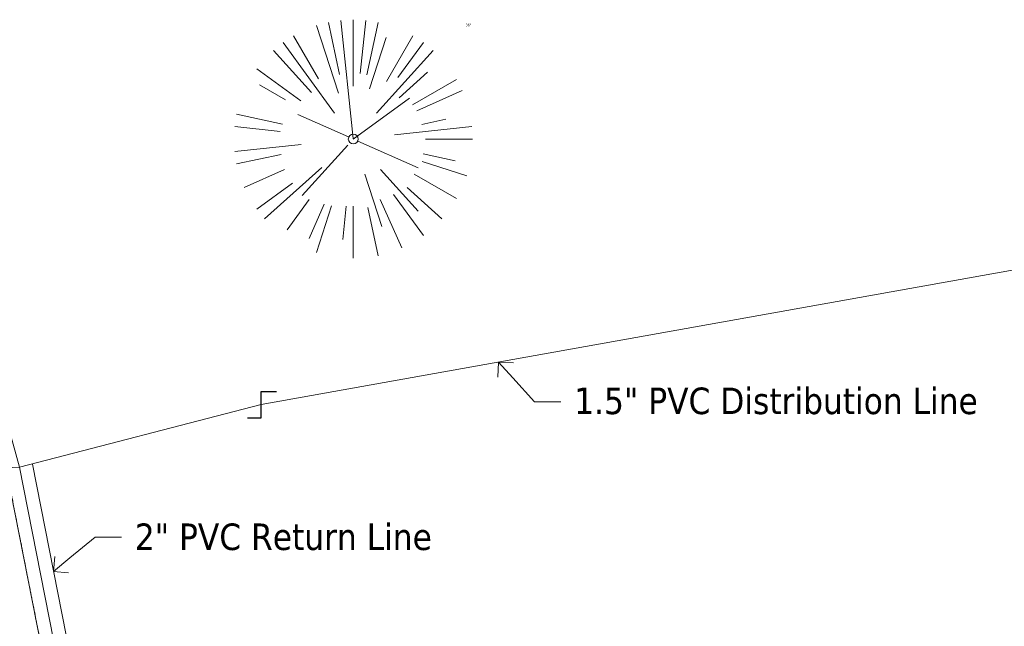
# Model space of a CAD drawing. Header units: feet. Extents: x 1133447 to 1140710, y 647622 to 649877.
# Tile 47 of 84: x 1134717 to 1134866, y 648701 to 648793. Entities that reach past the tile are written whole.
import ezdxf
from ezdxf import colors
from ezdxf.entities.mleader import LeaderData, LeaderLine
from ezdxf.lldxf.tags import DXFTag
from ezdxf.math import Vec2, Vec3

# ---------------------------------------------------------------- set-up
doc = ezdxf.new("R2010")
doc.units = ezdxf.units.FT
doc.header["$MEASUREMENT"] = 0
doc.linetypes.add('PHANTOM2', pattern=[1.25, 0.625, -0.125, 0.125, -0.125, 0.125, -0.125])
for name, color, linetype in [('C-PRKG-ASPH', 8, 'Continuous'), ('G-XREF', 7, 'Continuous'), ('V-UTIL-WATR-STRC', 8, 'Continuous')]:
    doc.layers.add(name, color=color, linetype=linetype)
doc.layers.add('V-ANNO-TEXT', color=7, linetype='Continuous', lineweight=13, plot=False)
for name, color, linetype, lineweight in [('V-SITE-VEGE', 8, 'Continuous', 18), ('V-SITE-VEGE-TEXT', 8, 'Continuous', 18), ('V-UTIL-WATR-LINE', 8, 'WATER', 15)]:
    doc.layers.add(name, color=color, linetype=linetype, lineweight=lineweight)
doc.styles.add('SEI-Dim & Leader', font='tahoma.ttf')
doc.styles.get("Standard").update_dxf_attribs({"font": 'arial.ttf'})
tags = doc.linetypes.add('WATER', pattern='A,1.5,-0.2,["W",Standard,S=0.08,R=0,X=-0.1,Y=-0.04],-0.05', length=1.75).pattern_tags.tags
tags[6] = DXFTag(74, 10)

# ---------------------------------------------------------------- blocks, each defined once
blk = doc.blocks.new('V-UTIL-WATR-Valve')
for p, q in [((0, 0.0484), (0.0556, 0.0484)), ((0, -0.0484), (0, 0.0484)), ((-0.0494, -0.0484), (0, -0.0484))]:
    blk.add_line(p, q)
blk = doc.blocks.new('*U966', base_point=(1134753.653, 648734.572))
at = {"xscale": 41.34403091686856, "yscale": 41.34403091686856, "zscale": 41.34403091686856}
blk.add_blockref('V-UTIL-WATR-Valve', (1134753.653, 648734.572), dxfattribs=at)
blk = doc.blocks.new('_Open90')
at = {"color": 0, "linetype": 'ByBlock', "lineweight": -2}
for p, q in [((-0.5, 0.5), (0, 0)), ((0, 0), (-1, 0)), ((0, 0), (-0.5, -0.5))]:
    blk.add_line(p, q, dxfattribs=at)
blk = doc.blocks.new('*U1019', base_point=(1134753.653, 648734.572))
at = {"xscale": 41.34403091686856, "yscale": 41.34403091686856, "zscale": 41.34403091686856}
blk.add_blockref('V-UTIL-WATR-Valve', (1134753.653, 648734.572), dxfattribs=at)
blk = doc.blocks.new('V-SITE-VEGE-Coniferious Tree 2')
at = {"color": 0, "linetype": 'ByBlock'}
for p, q in [((-0.0003, 0.0026), (-0.0523, 0.4973)), ((0, 0.2219), (0, 0.5)), ((0.0289, 0.2753), (0.0522, 0.4973)), ((-0.0626, 0.1926), (-0.1545, 0.4755)), ((-0.0575, 0.2704), (-0.104, 0.4891)), ((0.0572, 0.2693), (0.1039, 0.4891)), ((-0.146, 0.2528), (-0.25, 0.433)), ((0.0685, 0.211), (0.1382, 0.4256)), ((0.1391, 0.2411), (0.25, 0.433)), ((-0.1757, 0.1951), (-0.3346, 0.3716)), ((-0.0791, 0.1089), (-0.2939, 0.4045)), ((0.0978, 0.1086), (0.3345, 0.3716)), ((0.1869, 0.2573), (0.2939, 0.4045)), ((-0.2201, 0.1599), (-0.4046, 0.2939)), ((0.192, 0.1729), (0.3116, 0.2806)), ((0.2488, 0.1436), (0.433, 0.25)), ((-0.2844, 0.1642), (-0.3931, 0.227)), ((-0.0009, -0.0007), (0.235, 0.1707)), ((0.2659, 0.1184), (0.4568, 0.2034)), ((-0.2961, 0.0629), (-0.4891, 0.1039)), ((-0.0199, 0.0089), (-0.2319, 0.1032)), ((0.2873, 0.0611), (0.3885, 0.0826)), ((-0.306, 0.0322), (-0.4973, 0.0523)), ((0.1731, 0.0182), (0.4972, 0.0523)), ((0.3025, 0), (0.5, 0)), ((-0.2183, -0.0229), (-0.4973, -0.0523)), ((-0.023, -0.0255), (-0.2138, -0.2374)), ((0.0185, -0.0083), (0.272, -0.1211)), ((-0.3022, -0.0642), (-0.4891, -0.1039)), ((0.2936, -0.0624), (0.4274, -0.0908)), ((-0.132, -0.1189), (-0.3716, -0.3346)), ((0.2891, -0.094), (0.4755, -0.1545)), ((-0.2881, -0.1283), (-0.4568, -0.2034)), ((0.0478, -0.1473), (0.1192, -0.3671)), ((0.1144, -0.1271), (0.2718, -0.3019)), ((0.2555, -0.1475), (0.433, -0.25)), ((-0.2545, -0.1849), (-0.4046, -0.2939)), ((0.2254, -0.2029), (0.3716, -0.3346)), ((0.1689, -0.2325), (0.2939, -0.4045)), ((-0.1843, -0.2536), (-0.2767, -0.3808)), ((-0.1214, -0.2725), (-0.1856, -0.4168)), ((-0.091, -0.2799), (-0.1545, -0.4755)), ((-0.0297, -0.2818), (-0.0443, -0.4216)), ((0, -0.2818), (0, -0.5)), ((0.061, -0.2873), (0.1039, -0.4891)), ((0.1131, -0.2541), (0.2033, -0.4568))]:
    blk.add_line(p, q, dxfattribs=at)
blk.add_circle((0, 0), 0.0208)
blk = doc.blocks.new('C_PHTCH-PACTOLA_02403811')
at = {"layer": 'C-PRKG-ASPH'}
h = blk.add_hatch(dxfattribs=at)
h.set_pattern_fill('ANSI31', color=256, scale=10, angle=70)
edge = h.paths.add_edge_path(flags=16)
edge.add_arc((1135093.57, 648760.36), 542, 143.5704, 153.2664, ccw=False)
edge.add_arc((1135093.57, 648760.36), 542, 133.8743, 143.5704, ccw=False)
edge.add_line((1134717.92, 649151.06), (1134791.74, 649222.04))
edge.add_arc((1134924.81, 649083.64), 192, 124.3358, 133.8743, ccw=False)
edge.add_line((1134816.52, 649242.18), (1134837.54, 649256.54))
edge.add_arc((1134886.61, 649184.7), 87, 64.8666, 124.3358, ccw=False)
edge.add_line((1134923.57, 649263.47), (1134945.86, 649253.01))
edge.add_arc((1134736.9, 648807.59), 492, 56.4591, 64.8666, ccw=False)
edge.add_line((1135008.74, 649217.67), (1135070.9, 649176.46))
edge.add_arc((1135036.64, 649124.78), 62, -10.868, 56.4591, ccw=False)
edge.add_line((1135097.53, 649113.09), (1135091.83, 649083.4))
edge.add_arc((1135001.48, 649100.74), 92, 337.8486, 349.132, ccw=False)
edge.add_line((1135086.69, 649066.05), (1135029.44, 648925.41))
edge.add_arc((1134573.75, 649110.92), 492, 335.736, 337.8486, ccw=False)
edge.add_line((1135022.29, 648908.74), (1134970.11, 648792.98))
edge.add_line((1134970.11, 648792.98), (1134955.07, 648759.62))
edge.add_arc((1134506.53, 648961.81), 492, 331.3466, 335.736, ccw=False)
edge.add_line((1134938.28, 648725.89), (1134902.77, 648660.9))
edge.add_arc((1134778.16, 648728.99), 142, 305.9573, 331.3466, ccw=False)
edge.add_line((1134861.54, 648614.05), (1134757.48, 648538.57))
edge.add_arc((1134835.58, 648430.91), 133, 125.9573, 166.4172)
edge.add_arc((1134672.28, 648470.36), 35, 244.1086, 346.4172, ccw=False)
edge.add_arc((1134691.46, 648509.91), 78.96, 214.9055, 244.1168, ccw=False)
edge.add_line((1134626.71, 648464.73), (1134623.06, 648469.96))
edge.add_arc((1134821.51, 648608.47), 242, 191.1168, 214.9138, ccw=False)
edge.add_line((1134584.05, 648561.81), (1134566.4, 648651.59))
edge.add_arc((1135049.17, 648746.46), 492, 187.9519, 191.1168, ccw=False)
edge.add_line((1134561.9, 648678.39), (1134552.83, 648743.38))
edge.add_arc((1134842.02, 648783.77), 292, 166.3961, 187.9519, ccw=False)
edge.add_line((1134558.21, 648852.45), (1134566.77, 648887.84))
edge.add_arc((1135093.57, 648760.36), 542, 158.0478, 166.3961, ccw=False)
edge.add_arc((1135093.57, 648760.36), 542, 153.2664, 158.0478, ccw=False)
edge = h.paths.add_edge_path()
edge.add_line((1134664.93, 648091.02), (1134641.75, 648097.24))
edge.add_arc((1135131.44, 647965.88), 507, 154.1155, 164.9841, ccw=False)
edge.add_arc((1135131.44, 647965.88), 507, 153.4315, 154.1155, ccw=False)
edge.add_arc((1134241.51, 648410.91), 488, 333.4315, 338.6384)
edge.add_line((1134695.99, 648233.15), (1134704.11, 648253.93))
edge.add_arc((1134529.03, 648322.41), 188, 338.6384, 377.1955)
edge.add_arc((1134651.31, 648360.25), 60, 17.1955, 74.9727)
edge.add_line((1134666.86, 648418.2), (1134661.5, 648419.81))
edge.add_arc((1134691.49, 648509.95), 95, 223.9419, 251.5981, ccw=False)
edge.add_arc((1134691.54, 648509.98), 95.06, 214.9166, 223.9393, ccw=False)
edge.add_line((1134613.59, 648455.57), (1134609.94, 648460.8))
edge.add_arc((1134821.51, 648608.47), 258, 191.1168, 214.9138, ccw=False)
edge.add_line((1134568.35, 648558.72), (1134550.7, 648648.51))
edge.add_arc((1135049.17, 648746.46), 508, 187.9519, 191.1168, ccw=False)
edge.add_line((1134546.06, 648676.18), (1134536.98, 648741.16))
edge.add_arc((1134842.02, 648783.77), 308, 166.3961, 187.9519, ccw=False)
edge.add_line((1134542.66, 648856.22), (1134551.22, 648891.6))
edge.add_arc((1135093.57, 648760.36), 558, 163.9213, 166.3961, ccw=False)
edge.add_arc((1134538.18, 648920.44), 20, 343.9213, 402.7699)
edge.add_line((1134552.86, 648934.02), (1134533.45, 648955.01))
edge.add_arc((1135093.57, 648760.36), 592.98, 146.01874, 160.8371, ccw=False)
edge.add_line((1134601.86, 649091.79), (1134616.58, 649064.03))
edge.add_arc((1134621, 649066.38), 5, 207.9516, 327.0741)
edge.add_arc((1135093.57, 648760.36), 558, 133.8743, 147.0741, ccw=False)
edge.add_line((1134706.83, 649162.6), (1134780.65, 649233.58))
edge.add_arc((1134924.81, 649083.64), 208, 124.3358, 133.8743, ccw=False)
edge.add_line((1134807.49, 649255.39), (1134828.52, 649269.75))
edge.add_arc((1134886.61, 649184.7), 103, 64.8666, 124.3358, ccw=False)
edge.add_line((1134930.36, 649277.95), (1134952.66, 649267.49))
edge.add_arc((1134736.9, 648807.59), 508, 56.4591, 64.8666, ccw=False)
edge.add_line((1135017.58, 649231), (1135079.74, 649189.8))
edge.add_arc((1135036.64, 649124.78), 78, -10.868, 56.4591, ccw=False)
edge.add_line((1135113.25, 649110.08), (1135107.54, 649080.38))
edge.add_arc((1135001.48, 649100.74), 108, 337.8486, 349.132, ccw=False)
edge.add_line((1135101.51, 649060.02), (1135044.25, 648919.38))
edge.add_arc((1134573.75, 649110.92), 508, 335.736, 337.8486, ccw=False)
edge.add_line((1135036.87, 648902.16), (1134969.66, 648753.05))
edge.add_arc((1134506.53, 648961.81), 508, 331.3466, 335.736, ccw=False)
edge.add_line((1134952.32, 648718.22), (1134916.81, 648653.23))
edge.add_arc((1134778.16, 648728.99), 158, 305.9573, 331.3466, ccw=False)
edge.add_line((1134870.94, 648601.1), (1134766.88, 648525.62))
edge.add_arc((1134835.58, 648430.91), 117, 125.9573, 162.2649)
edge.add_arc((1134752.71, 648457.41), 30, 162.2649, 196.8024)
edge.add_arc((1134835.58, 648430.91), 113, 170.9217, 197.5477)
edge.add_line((1134727.84, 648396.84), (1134731.16, 648386.32))
edge.add_arc((1134529.03, 648322.41), 212, 11.3401, 17.5477, ccw=False)
edge.add_arc((1134529.06, 648322.4), 211.97, -20.6491, 11.3422, ccw=False)
edge.add_arc((1134759.87, 648235.31), 34.72, 159.1872, 239.4136)
edge.add_line((1134742.2, 648205.42), (1134709.51, 648185.7))
edge.add_line((1134709.51, 648185.7), (1134699, 648181.01))
edge.add_arc((1135131.44, 647965.88), 483, 153.5512, 164.9841)
h = blk.add_hatch(dxfattribs=at)
h.set_pattern_fill('ANSI31', color=256, scale=10, angle=70)
edge = h.paths.add_edge_path()
edge.add_arc((1134528.12, 648951.57), 468.12, 332.7083, 335.7919)
edge.add_line((1134955.07, 648759.62), (1134970.11, 648792.98))
edge.add_arc((1134854.66, 648781.61), 116, 5.6217, 27.2539)
edge.add_line((1134957.79, 648834.73), (1134921.93, 648904.35))
edge.add_arc((1134737.02, 648809.1), 208, 27.2539, 94.1168)
edge.add_line((1134722.09, 649016.56), (1134632.5, 649010.11))
edge.add_arc((1134637.24, 648944.28), 66, 94.1168, 114.8502)
edge.add_arc((1135093.57, 648760.36), 542, 153.2664, 158.0478)
edge.add_arc((1134637.24, 648944.28), 50, 94.1168, 158.0478, ccw=False)
edge.add_line((1134633.65, 648994.15), (1134723.23, 649000.6))
edge.add_arc((1134737.02, 648809.1), 192, 27.2539, 94.1168, ccw=False)
edge.add_line((1134907.7, 648897.02), (1134943.56, 648827.41))
edge.add_arc((1134854.66, 648781.61), 100, -26.5394, 27.2539, ccw=False)
blk = doc.blocks.new('C_XBASE-PACTOLA_02403811')
at = {"layer": 'V-UTIL-WATR-LINE', "ltscale": 0.75, "flags": 128}
blk.add_lwpolyline([(1134856.6, 648010.1), (1134824.59, 648169.4), (1134824.4, 648170.45), (1134715.22, 648724.68), (1134627.69, 649042.71), (1134623.1, 649060.49), (1134614.19, 649111.86), (1134603.32, 649126.01)], dxfattribs=at)
at = {"layer": 'V-UTIL-WATR-LINE', "linetype": 'PHANTOM2', "ltscale": 0.75, "flags": 128}
blk.add_lwpolyline([(1134856.6, 648010.1), (1134824.59, 648169.4), (1134824.4, 648170.45), (1134715.22, 648724.68), (1134627.69, 649042.71), (1134623.1, 649060.49), (1134614.19, 649111.86), (1134603.32, 649126.01)], dxfattribs=at)
at = {"layer": 'V-UTIL-WATR-LINE', "flags": 128}
for points in [[(1134858.56, 648010.49), (1134826.55, 648169.78), (1134826.36, 648170.82), (1134717.16, 648725.14), (1134629.62, 649043.23), (1134625.05, 649060.91), (1134616.07, 649112.68), (1134604.91, 649127.23)], [(1134591.1, 648882.28), (1134535.17, 648864.35), (1134533.85, 648857.05), (1134522.21, 648792.11), (1134626.05, 648720.74), (1134717.16, 648725.14), (1134753.65, 648734.57), (1134963.23, 648772.06), (1135008.67, 648766.44)], [(1134860.52, 648010.88), (1134828.52, 648170.15), (1134828.33, 648171.19), (1134719.11, 648725.6), (1134719.1, 648725.64)]]:
    blk.add_lwpolyline(points, dxfattribs=at)
at = {"layer": 'V-SITE-VEGE', "xscale": 35.99956513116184, "yscale": 35.99956513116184, "zscale": 35.99956513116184}
blk.add_blockref('V-SITE-VEGE-Coniferious Tree 2', (1134767.55, 648774.65), dxfattribs=at)
at = {"layer": 'V-UTIL-WATR-STRC'}
for name in ['*U966', '*U1019']:
    blk.add_blockref(name, (1134753.65, 648734.57), dxfattribs=at)
at = {"layer": 'V-UTIL-WATR-STRC', "xscale": 41.34403091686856, "yscale": 41.34403091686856, "zscale": 41.34403091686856}
blk.add_blockref('V-UTIL-WATR-Valve', (1134753.65, 648734.57), dxfattribs=at)
at = {"layer": 'V-SITE-VEGE-TEXT', "insert": (1134784.5, 648791.65), "char_height": 0.4, "attachment_point": 7, "style": 'SEI-Dim & Leader'}
blk.add_mtext('36"', dxfattribs=at)
at = {"layer": 'V-ANNO-TEXT'}
ml = blk.add_multileader_mtext('Standard', dxfattribs=at)
ml.set_content('1.5" PVC Distribution Line', color=256, style='SEI-Dim & Leader')
ml.set_leader_properties(color=256, linetype='ByLayer', lineweight=-1)
ml.set_arrow_properties(name='OPEN90')
ml.build(insert=Vec2(0, 0))
ml.multileader.update_dxf_attribs({"text_left_attachment_type": 2, "text_right_attachment_type": 2, "dogleg_length": 0.1, "arrow_head_size": 3.2, "scale": 40})
ctx = ml.context
ctx.base_point, ctx.scale, ctx.arrow_head_size, ctx.plane_origin = Vec3(1134798.9, 648735.01), 40, 3.2, Vec3(1134789.47, 648740.98)
ctx.left_attachment, ctx.right_attachment = 2, 2
notes = []
notes.append((ctx, [(0, (1, 1, 0), (1134794.9, 648735.01), (1, 0), 4, [(0, [(1134789.47, 648740.98)], 0, [])])]))
ctx.mtext.insert, ctx.mtext.flow_direction = Vec3(1134800.9, 648737.14), 5
ml = blk.add_multileader_mtext('Standard', dxfattribs=at)
ml.set_content('2" PVC Return Line', color=256, style='SEI-Dim & Leader')
ml.set_leader_properties(color=256, linetype='ByLayer', lineweight=-1)
ml.set_arrow_properties(name='OPEN90')
ml.build(insert=Vec2(0, 0))
ml.multileader.update_dxf_attribs({"text_left_attachment_type": 2, "text_right_attachment_type": 2, "dogleg_length": 0.1, "arrow_head_size": 3.2, "scale": 40})
ctx = ml.context
ctx.base_point, ctx.scale, ctx.arrow_head_size, ctx.plane_origin = Vec3(1134732.58, 648714.55), 40, 3.2, Vec3(1134722.3, 648709.41)
ctx.left_attachment, ctx.right_attachment = 2, 2
notes.append((ctx, [(0, (1, 1, 0), (1134728.58, 648714.55), (1, 0), 4, [(0, [(1134722.3, 648709.41)], 0, [])])]))
ctx.mtext.insert, ctx.mtext.flow_direction = Vec3(1134734.58, 648716.63), 5
for ctx, leaders in notes:
    for number, flags, end, landing, length, lines in leaders:
        leader = LeaderData()
        leader.index, (leader.has_last_leader_line, leader.has_dogleg_vector, leader.attachment_direction) = number, flags
        leader.last_leader_point, leader.dogleg_vector, leader.dogleg_length = Vec3(end), Vec3(landing), length
        for number, points, colour, breaks in lines:
            line = LeaderLine()
            line.index, line.vertices, line.color, line.breaks = number, Vec3.list(points), colors.encode_raw_color(colour), breaks
            leader.lines.append(line)
        ctx.leaders.append(leader)

msp = doc.modelspace()

# ---------------------------------------------------------------- block references
at = {"layer": 'G-XREF'}
msp.add_blockref('C_XBASE-PACTOLA_02403811', (0, 0), dxfattribs=at)

# ---------------------------------------------------------------- next in the draw order: block references
msp.add_blockref('C_PHTCH-PACTOLA_02403811', (0, 0), dxfattribs=at)

doc.saveas('drawing.dxf')
